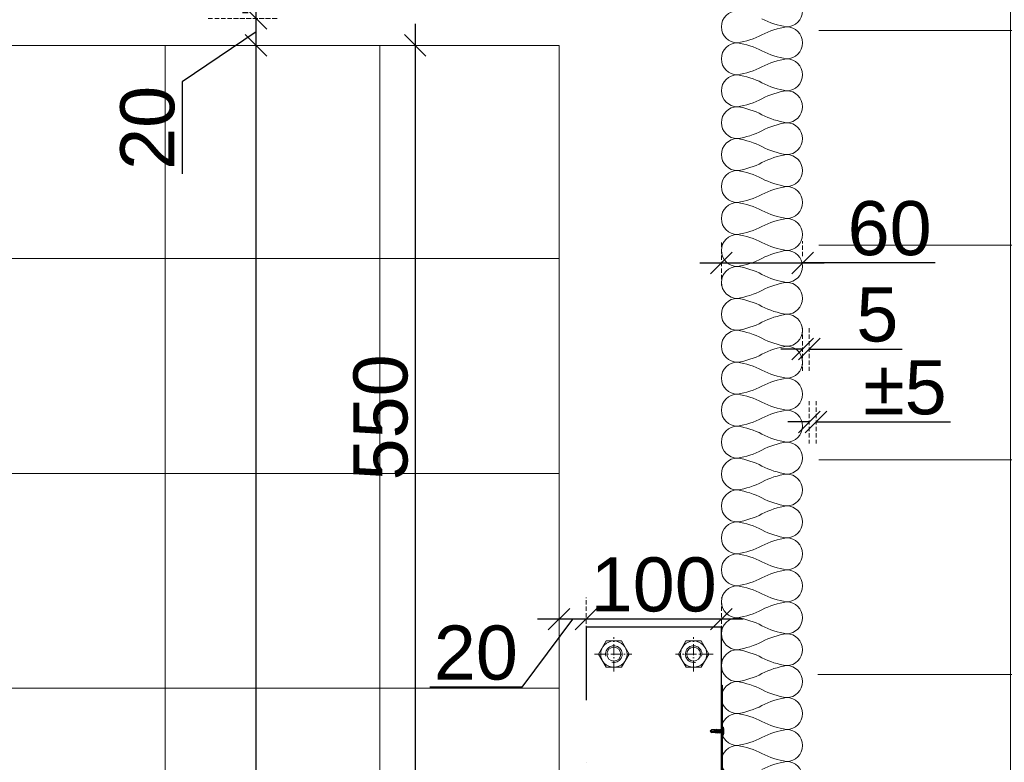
# Model space of a CAD drawing. Header units: millimetres. Extents: x 3652085 to 3778338, y -303702 to -273644.
# Tile 32 of 256: x 3655533 to 3656261, y -275606 to -275057. Entities that reach past the tile are written whole.
import ezdxf

# ---------------------------------------------------------------- set-up
doc = ezdxf.new("R2010")
doc.units = ezdxf.units.MM
doc.header["$PDMODE"] = 34
for name, pattern in [('HIDDEN', [0.375, 0.25, -0.125]), ('HIDDEN2', [4.7625, 3.175, -1.5875]), ('PKL', [6, 4, -1, 0, -1])]:
    doc.linetypes.add(name, pattern=pattern)
for name, color, linetype in [('!!!! BALCONY', 7, 'Continuous'), ('ATTACHMT', 7, 'Continuous'), ('LOGO (ARCHAREA)', 7, 'Continuous'), ('N4PROFIILIT', 7, 'Continuous')]:
    doc.layers.add(name, color=color, linetype=linetype)
for name, color, linetype, lineweight in [('DIM-03    (HAUSART)', 111, 'Continuous', 5), ('INSULATION (HAUSEART)', 31, 'Continuous', 15), ('SLAB    (HAUSART)', 8, 'Continuous', 20)]:
    doc.layers.add(name, color=color, linetype=linetype, lineweight=lineweight)
doc.styles.add('1-20 Eng HA', font='arial.ttf', dxfattribs={"height": 40})
doc.dimstyles.new('1-20 Eng HA', dxfattribs={"dimtxt": 40, "dimasz": 16, "dimexe": 16, "dimexo": 5, "dimgap": 5, "dimtad": 1, "dimdec": 0, "dimlfac": -1, "dimzin": 0, "dimdsep": 46, "dimtxsty": '1-20 Eng HA', "dimblk": 'OBLIQUE', "dimcen": 0.09, "dimdle": 16, "dimclrd": 256, "dimclre": 256, "dimclrt": 256, "dimadec": 0, "dimazin": 0, "dimtfac": 1, "dimtdec": 0, "dimtofl": 0, "dimtmove": 0, "dimatfit": 3, "dimldrblk": 'OBLIQUE', "dimfxl": 1, "dimtolj": 1, "dimtzin": 0, "dimlwe": 0, "dimarcsym": 0})

# ---------------------------------------------------------------- blocks, each defined once
blk = doc.blocks.new('A$C5DE97E85')
at = {"layer": 'N4PROFIILIT', "lineweight": 0}
for p, q in [((0, 5.63), (-4.86, 2.82)), ((0, 5.63), (4.86, 2.82)), ((-4.86, 2.82), (-4.86, 0)), ((-4.86, -2.82), (-4.86, 0)), ((4.86, 2.82), (4.86, 0)), ((4.86, -2.82), (4.86, 0)), ((0, -5.63), (-4.86, -2.82)), ((0, -5.63), (4.86, -2.82))]:
    blk.add_line(p, q, dxfattribs=at)
at = {"layer": 'N4PROFIILIT', "linetype": 'PKL', "lineweight": 0}
for p, q in [((0, 7.17), (0, -6.66)), ((-6.4, 0), (6.21, 0))]:
    blk.add_line(p, q, dxfattribs=at)
at = {"layer": 'N4PROFIILIT', "lineweight": 0}
for radius in [4.86, 2.56]:
    blk.add_circle((0, 0), radius, dxfattribs=at)
blk.add_arc((0, 0), 3.07, 164.7449, 105.2551, dxfattribs=at)
blk = doc.blocks.new('_Oblique')
at = {"color": 0, "linetype": 'ByBlock', "lineweight": -2}
blk.add_line((-0.5, -0.5), (0.5, 0.5), dxfattribs=at)
blk = doc.blocks.new('*D101')
at = {"layer": 'Defpoints', "color": 0, "lineweight": 0, "transparency": 16777216}
for p in [(3655676.28, -275075.89), (3655707.86, -275075.89), (3655689.63, -276675.89)]:
    blk.add_point(p, dxfattribs=at)
at = {"layer": 'DIM-03    (HAUSART)', "lineweight": -2, "transparency": 16777216}
blk.add_line((3655707.86, -276691.89), (3655707.86, -275059.89), dxfattribs=at)
at = {"layer": 'DIM-03    (HAUSART)', "linetype": 'HIDDEN2', "lineweight": 0, "transparency": 16777216}
for p, q in [((3655681.28, -275075.89), (3655723.86, -275075.89)), ((3655694.63, -276675.89), (3655723.86, -276675.89))]:
    blk.add_line(p, q, dxfattribs=at)
at = {"layer": 'DIM-03    (HAUSART)', "lineweight": -2, "transparency": 16777216, "xscale": 16, "yscale": 16, "zscale": 16}
for p, rotation in [((3655707.86, -275075.89), 90), ((3655707.86, -276675.89), 270)]:
    blk.add_blockref('_Oblique', p, dxfattribs=dict(at, rotation=rotation))
at = {"layer": 'DIM-03    (HAUSART)', "transparency": 16777216, "insert": (3655682.44, -275875.89), "char_height": 40, "attachment_point": 5, "rotation": 90, "style": '1-20 Eng HA'}
blk.add_mtext('\\A1;1600', dxfattribs=at)
blk = doc.blocks.new('*D102')
at = {"layer": 'Defpoints', "color": 0, "lineweight": 0, "transparency": 16777216}
for p in [(3655667.58, -275055.88), (3655707.86, -275055.88), (3655676.28, -275075.88)]:
    blk.add_point(p, dxfattribs=at)
at = {"layer": 'DIM-03    (HAUSART)', "lineweight": -2, "transparency": 16777216}
for p, q in [((3655707.86, -275091.88), (3655707.86, -275039.88)), ((3655707.86, -275065.88), (3655653.18, -275102.91)), ((3655653.18, -275102.91), (3655653.18, -275170.76))]:
    blk.add_line(p, q, dxfattribs=at)
at = {"layer": 'DIM-03    (HAUSART)', "linetype": 'HIDDEN2', "lineweight": 0, "transparency": 16777216}
for p, q in [((3655672.58, -275055.88), (3655723.86, -275055.88)), ((3655681.28, -275075.88), (3655723.86, -275075.88))]:
    blk.add_line(p, q, dxfattribs=at)
at = {"layer": 'DIM-03    (HAUSART)', "lineweight": -2, "transparency": 16777216, "xscale": 16, "yscale": 16, "zscale": 16}
for p, rotation in [((3655707.86, -275055.88), 90), ((3655707.86, -275075.88), 270)]:
    blk.add_blockref('_Oblique', p, dxfattribs=dict(at, rotation=rotation))
at = {"layer": 'DIM-03    (HAUSART)', "transparency": 16777216, "insert": (3655627.76, -275136.83), "char_height": 40, "attachment_point": 5, "rotation": 90, "style": '1-20 Eng HA'}
blk.add_mtext('\\A1;20', dxfattribs=at)
blk = doc.blocks.new('*D103')
at = {"layer": 'Defpoints', "color": 0, "lineweight": 0, "transparency": 16777216}
for p in [(3655951.93, -275500.06), (3655951.93, -275527.52), (3656051.93, -275527.52)]:
    blk.add_point(p, dxfattribs=at)
at = {"layer": 'DIM-03    (HAUSART)', "linetype": 'HIDDEN2', "lineweight": 0, "transparency": 16777216}
for p, q in [((3655951.93, -275522.52), (3655951.93, -275484.06)), ((3656051.93, -275522.52), (3656051.93, -275484.06))]:
    blk.add_line(p, q, dxfattribs=at)
at = {"layer": 'DIM-03    (HAUSART)', "lineweight": -2, "transparency": 16777216}
blk.add_line((3656067.93, -275500.06), (3655935.93, -275500.06), dxfattribs=at)
at = {"layer": 'DIM-03    (HAUSART)', "lineweight": -2, "transparency": 16777216, "xscale": 16, "yscale": 16, "zscale": 16, "rotation": 180}
blk.add_blockref('_Oblique', (3655951.93, -275500.06), dxfattribs=at)
at = {"layer": 'DIM-03    (HAUSART)', "lineweight": -2, "transparency": 16777216, "xscale": 16, "yscale": 16, "zscale": 16}
blk.add_blockref('_Oblique', (3656051.93, -275500.06), dxfattribs=at)
at = {"layer": 'DIM-03    (HAUSART)', "transparency": 16777216, "insert": (3656001.93, -275474.64), "char_height": 40, "attachment_point": 5, "style": '1-20 Eng HA'}
blk.add_mtext('\\A1;100', dxfattribs=at)
blk = doc.blocks.new('*D104')
at = {"layer": 'Defpoints', "color": 0, "lineweight": 0, "transparency": 16777216}
for p in [(3655931.93, -275500.06), (3655931.93, -275521.81), (3655951.93, -275527.52)]:
    blk.add_point(p, dxfattribs=at)
at = {"layer": 'DIM-03    (HAUSART)', "linetype": 'HIDDEN2', "lineweight": 0, "transparency": 16777216}
for p, q in [((3655931.93, -275516.81), (3655931.93, -275484.06)), ((3655951.93, -275522.52), (3655951.93, -275484.06))]:
    blk.add_line(p, q, dxfattribs=at)
at = {"layer": 'DIM-03    (HAUSART)', "lineweight": -2, "transparency": 16777216}
for p, q in [((3655941.93, -275500.06), (3655904.31, -275550.44)), ((3655967.93, -275500.06), (3655915.93, -275500.06)), ((3655904.31, -275550.44), (3655836.46, -275550.44))]:
    blk.add_line(p, q, dxfattribs=at)
at = {"layer": 'DIM-03    (HAUSART)', "lineweight": -2, "transparency": 16777216, "xscale": 16, "yscale": 16, "zscale": 16, "rotation": 180}
blk.add_blockref('_Oblique', (3655931.93, -275500.06), dxfattribs=at)
at = {"layer": 'DIM-03    (HAUSART)', "lineweight": -2, "transparency": 16777216, "xscale": 16, "yscale": 16, "zscale": 16}
blk.add_blockref('_Oblique', (3655951.93, -275500.06), dxfattribs=at)
at = {"layer": 'DIM-03    (HAUSART)', "transparency": 16777216, "insert": (3655870.39, -275525.02), "char_height": 40, "attachment_point": 5, "style": '1-20 Eng HA'}
blk.add_mtext('\\A1;20', dxfattribs=at)
blk = doc.blocks.new('*D105')
at = {"layer": 'Defpoints', "color": 0, "lineweight": 0, "transparency": 16777216}
for p in [(3656111.94, -275236.66), (3656111.94, -275236.73), (3656051.93, -275258.41)]:
    blk.add_point(p, dxfattribs=at)
at = {"layer": 'DIM-03    (HAUSART)', "linetype": 'HIDDEN2', "lineweight": 0, "transparency": 16777216}
for p, q in [((3656051.93, -275253.41), (3656051.93, -275220.66)), ((3656111.94, -275231.73), (3656111.94, -275220.66))]:
    blk.add_line(p, q, dxfattribs=at)
at = {"layer": 'DIM-03    (HAUSART)', "lineweight": -2, "transparency": 16777216}
for p, q in [((3656035.93, -275236.66), (3656127.94, -275236.66)), ((3656210.02, -275236.66), (3656111.94, -275236.66))]:
    blk.add_line(p, q, dxfattribs=at)
at = {"layer": 'DIM-03    (HAUSART)', "lineweight": -2, "transparency": 16777216, "xscale": 16, "yscale": 16, "zscale": 16, "rotation": 180}
blk.add_blockref('_Oblique', (3656051.93, -275236.66), dxfattribs=at)
at = {"layer": 'DIM-03    (HAUSART)', "lineweight": -2, "transparency": 16777216, "xscale": 16, "yscale": 16, "zscale": 16}
blk.add_blockref('_Oblique', (3656111.94, -275236.66), dxfattribs=at)
at = {"layer": 'DIM-03    (HAUSART)', "transparency": 16777216, "insert": (3656176.33, -275211.24), "char_height": 40, "attachment_point": 5, "style": '1-20 Eng HA'}
blk.add_mtext('\\A1;60', dxfattribs=at)
blk = doc.blocks.new('*D106')
at = {"layer": 'Defpoints', "color": 0, "lineweight": 0, "transparency": 16777216}
for p in [(3656111.94, -275279.94), (3656116.95, -275279.94), (3656116.95, -275300.39)]:
    blk.add_point(p, dxfattribs=at)
at = {"layer": 'DIM-03    (HAUSART)', "linetype": 'HIDDEN2', "lineweight": 0, "transparency": 16777216}
for p, q in [((3656111.94, -275284.94), (3656111.94, -275316.39)), ((3656116.95, -275284.94), (3656116.95, -275316.39))]:
    blk.add_line(p, q, dxfattribs=at)
at = {"layer": 'DIM-03    (HAUSART)', "lineweight": -2, "transparency": 16777216}
for p, q in [((3656111.94, -275300.39), (3656095.94, -275300.39)), ((3656116.95, -275300.39), (3656185.47, -275300.39))]:
    blk.add_line(p, q, dxfattribs=at)
at = {"layer": 'DIM-03    (HAUSART)', "lineweight": -2, "transparency": 16777216, "xscale": 16, "yscale": 16, "zscale": 16}
blk.add_blockref('_Oblique', (3656111.94, -275300.39), dxfattribs=at)
at = {"layer": 'DIM-03    (HAUSART)', "lineweight": -2, "transparency": 16777216, "xscale": 16, "yscale": 16, "zscale": 16, "rotation": 180}
blk.add_blockref('_Oblique', (3656116.95, -275300.39), dxfattribs=at)
at = {"layer": 'DIM-03    (HAUSART)', "transparency": 16777216, "insert": (3656167.21, -275275.05), "char_height": 40, "attachment_point": 5, "style": '1-20 Eng HA'}
blk.add_mtext('\\A1;5', dxfattribs=at)
blk = doc.blocks.new('*D107')
at = {"layer": 'Defpoints', "color": 0, "lineweight": 0, "transparency": 16777216}
for p in [(3656116.95, -275333.78), (3656121.96, -275333.78), (3656121.96, -275354.23)]:
    blk.add_point(p, dxfattribs=at)
at = {"layer": 'DIM-03    (HAUSART)', "linetype": 'HIDDEN2', "lineweight": 0, "transparency": 16777216}
for p, q in [((3656116.95, -275338.78), (3656116.95, -275370.23)), ((3656121.96, -275338.78), (3656121.96, -275370.23))]:
    blk.add_line(p, q, dxfattribs=at)
at = {"layer": 'DIM-03    (HAUSART)', "lineweight": -2, "transparency": 16777216}
for p, q in [((3656116.95, -275354.23), (3656100.95, -275354.23)), ((3656121.96, -275354.23), (3656221.34, -275354.23))]:
    blk.add_line(p, q, dxfattribs=at)
at = {"layer": 'DIM-03    (HAUSART)', "lineweight": -2, "transparency": 16777216, "xscale": 16, "yscale": 16, "zscale": 16}
blk.add_blockref('_Oblique', (3656116.95, -275354.23), dxfattribs=at)
at = {"layer": 'DIM-03    (HAUSART)', "lineweight": -2, "transparency": 16777216, "xscale": 16, "yscale": 16, "zscale": 16, "rotation": 180}
blk.add_blockref('_Oblique', (3656121.96, -275354.23), dxfattribs=at)
at = {"layer": 'DIM-03    (HAUSART)', "transparency": 16777216, "insert": (3656187.65, -275328.89), "char_height": 40, "attachment_point": 5, "style": '1-20 Eng HA'}
blk.add_mtext('\\A1;%%P5', dxfattribs=at)
blk = doc.blocks.new('*D115')
at = {"layer": 'Defpoints', "color": 0, "lineweight": 0, "transparency": 16777216}
for p in [(3655886.99, -275075.89), (3655825.54, -275625.89), (3655931.92, -275625.89)]:
    blk.add_point(p, dxfattribs=at)
at = {"layer": 'DIM-03    (HAUSART)', "lineweight": -2, "transparency": 16777216}
blk.add_line((3655825.54, -275059.89), (3655825.54, -275641.89), dxfattribs=at)
at = {"layer": 'DIM-03    (HAUSART)', "linetype": 'HIDDEN2', "lineweight": 0, "transparency": 16777216}
for p, q in [((3655881.99, -275075.89), (3655809.54, -275075.89)), ((3655926.92, -275625.89), (3655809.54, -275625.89))]:
    blk.add_line(p, q, dxfattribs=at)
at = {"layer": 'DIM-03    (HAUSART)', "lineweight": -2, "transparency": 16777216, "xscale": 16, "yscale": 16, "zscale": 16}
for p, rotation in [((3655825.54, -275075.89), 90), ((3655825.54, -275625.89), 270)]:
    blk.add_blockref('_Oblique', p, dxfattribs=dict(at, rotation=rotation))
at = {"layer": 'DIM-03    (HAUSART)', "transparency": 16777216, "insert": (3655800.12, -275350.89), "char_height": 40, "attachment_point": 5, "rotation": 90, "style": '1-20 Eng HA'}
blk.add_mtext('\\A1;550', dxfattribs=at)
blk = doc.blocks.new('*D120')
at = {"layer": 'Defpoints', "color": 0, "lineweight": 0, "transparency": 16777216}
for p in [(3655707.79, -274955.89), (3655707.86, -274955.89), (3655686.11, -275055.88)]:
    blk.add_point(p, dxfattribs=at)
at = {"layer": 'DIM-03    (HAUSART)', "lineweight": -2, "transparency": 16777216}
blk.add_line((3655707.86, -275071.88), (3655707.86, -274939.89), dxfattribs=at)
at = {"layer": 'DIM-03    (HAUSART)', "linetype": 'HIDDEN2', "lineweight": 0, "transparency": 16777216}
for p, q in [((3655712.79, -274955.89), (3655723.86, -274955.89)), ((3655691.11, -275055.88), (3655723.86, -275055.88))]:
    blk.add_line(p, q, dxfattribs=at)
at = {"layer": 'DIM-03    (HAUSART)', "lineweight": -2, "transparency": 16777216, "xscale": 16, "yscale": 16, "zscale": 16}
for p, rotation in [((3655707.86, -274955.89), 90), ((3655707.86, -275055.88), 270)]:
    blk.add_blockref('_Oblique', p, dxfattribs=dict(at, rotation=rotation))
at = {"layer": 'DIM-03    (HAUSART)', "transparency": 16777216, "insert": (3655682.44, -275009.84), "char_height": 40, "attachment_point": 5, "rotation": 90, "style": '1-20 Eng HA'}
blk.add_mtext('\\A1;100', dxfattribs=at)
blk = doc.blocks.new('A$C65BA1424')
for p, q in [((0.41, 2.48), (0, 1.93)), ((0, -1.93), (0, 1.93)), ((0.41, -2.92), (0.41, 2.92)), ((0.52, 3.02), (1.1, 3.02)), ((1.1, 0.96), (1.37, 1.34)), ((1.54, -0.96), (1.1, 0.96)), ((1.81, -1.34), (1.37, 1.34)), ((1.37, 1.34), (1.65, 0.96)), ((2.09, -0.96), (1.65, 0.96)), ((1.65, 0.96), (1.98, 0.96)), ((1.98, 0.96), (2.25, 1.34)), ((2.42, -0.96), (1.98, 0.96)), ((2.69, -1.34), (2.25, 1.34)), ((2.25, 1.34), (2.53, 0.96)), ((2.97, -0.96), (2.53, 0.96)), ((2.53, 0.96), (2.86, 0.96)), ((2.86, 0.96), (3.13, 1.34)), ((3.3, -0.96), (2.86, 0.96)), ((3.57, -1.34), (3.13, 1.34)), ((3.13, 1.34), (3.41, 0.96)), ((3.85, -0.96), (3.41, 0.96)), ((3.41, 0.96), (3.74, 0.96)), ((3.74, 0.96), (4.01, 1.34)), ((4.18, -0.96), (3.74, 0.96)), ((4.01, 1.34), (4.29, 0.96)), ((4.45, -1.34), (4.01, 1.34)), ((4.29, 0.96), (4.62, 0.96)), ((4.73, -0.96), (4.29, 0.96)), ((4.62, 0.96), (4.89, 1.34)), ((5.06, -0.96), (4.62, 0.96)), ((4.89, 1.34), (5.17, 0.96)), ((5.33, -1.34), (4.89, 1.34)), ((5.17, 0.96), (5.5, 0.96)), ((5.61, -0.96), (5.17, 0.96)), ((5.5, 0.96), (5.77, 1.34)), ((5.94, -0.96), (5.5, 0.96)), ((5.77, 1.34), (6.05, 0.96)), ((6.21, -1.34), (5.77, 1.34)), ((6.49, -0.96), (6.05, 0.96)), ((6.05, 0.96), (6.38, 0.96)), ((6.38, 0.96), (8.8, 0.96)), ((7.21, 0.13), (9.35, -0.1)), ((9.9, 0), (8.8, 0.96)), ((8.8, 0.96), (9.35, -0.1)), ((0.41, -2.48), (0, -1.93)), ((0.52, -3.02), (1.1, -3.02)), ((1.54, -0.96), (1.1, -0.96)), ((1.54, -0.96), (1.81, -1.34)), ((1.81, -1.34), (2.09, -0.96)), ((2.09, -0.96), (2.42, -0.96)), ((2.42, -0.96), (2.69, -1.34)), ((2.69, -1.34), (2.97, -0.96)), ((2.97, -0.96), (3.3, -0.96)), ((3.3, -0.96), (3.57, -1.34)), ((3.57, -1.34), (3.85, -0.96)), ((3.85, -0.96), (4.18, -0.96)), ((4.18, -0.96), (4.45, -1.34)), ((4.45, -1.34), (4.73, -0.96)), ((4.73, -0.96), (5.06, -0.96)), ((5.06, -0.96), (5.33, -1.34)), ((5.33, -1.34), (5.61, -0.96)), ((5.61, -0.96), (5.94, -0.96)), ((5.94, -0.96), (6.21, -1.34)), ((6.21, -1.34), (6.49, -0.96)), ((6.49, -0.96), (6.82, -0.96)), ((6.82, -0.96), (6.71, -0.96)), ((6.82, -0.96), (8.8, -0.96)), ((8.8, -0.96), (9.9, 0)), ((9.9, 0), (9.35, -0.1))]:
    blk.add_line(p, q)
at = {"linetype": 'HIDDEN'}
for p, q in [((0, 0.41), (0.57, 0.27)), ((0.57, 0.27), (0.57, -0.27)), ((0.57, -0.27), (0, -0.41))]:
    blk.add_line(p, q, dxfattribs=at)
at = {"lineweight": 0}
blk.add_line((1.1, 3.02), (1.1, -3.02), dxfattribs=at)
for centre, radius, start, end in [((0.52, 2.92), 0.11, 90, 180), ((7.15, -0.41), 0.55, 83.83388, 270), ((0.52, -2.92), 0.11, 180, 270)]:
    blk.add_arc(centre, radius, start, end)

msp = doc.modelspace()

# ---------------------------------------------------------------- hatches: boundary and pattern name
at = {"layer": '!!!! BALCONY', "linetype": 'Continuous', "lineweight": 13}
h = msp.add_hatch(dxfattribs=at)
h.set_pattern_fill('NET', color=252, scale=50, angle=360, style=0)
h.set_pattern_definition([(360, (3852956.77, -411113.63), (8e-14, 158.75), []), (90, (3852956.77, -411113.63), (-158.75, 9e-14), [])])
h.paths.add_polyline_path([(3656189.32, -276684.64), (3656189.32, -276683.85), (3656190.9, -276683.85), (3656191.69, -276683.06), (3656191.69, -276682.27), (3656193.27, -276682.27), (3656195.21, -276683.55), (3656198.99, -276683.89), (3656198.8, -276682.27), (3656201.17, -276682.27), (3656201.96, -276683.06), (3656202.75, -276683.06), (3656203.54, -276683.85), (3656208.29, -276683.85), (3656209.08, -276684.64), (3656213.82, -276684.64), (3656214.61, -276685.43), (3656216.98, -276685.43), (3656217.77, -276686.22), (3656218.56, -276686.22), (3656221.72, -276687.01), (3656222.51, -276687.01), (3656224.88, -276687.8), (3656227.26, -276687.8), (3656228.05, -276688.35), (3656230.42, -276688.35), (3656230.42, -276687.8), (3656231.21, -276687.8), (3656232, -276687.01), (3656240.69, -276687.01), (3656241.48, -276686.22), (3656249.39, -276686.22), (3656250.18, -276685.43), (3656252.55, -276685.43), (3656252.55, -276684.64), (3656254.13, -276684.64), (3656254.92, -276683.85), (3656262.03, -276683.85), (3656262.82, -276684.64), (3656263.61, -276684.64), (3656264.4, -276685.43), (3656268.36, -276685.43), (3656269.15, -276684.64), (3656274.68, -276684.64), (3656276.26, -276683.85), (3656294.8, -276683.85), (3656296.02, -276683.85), (3656296.02, -276683.06), (3656299.97, -276683.06), (3656300.76, -276682.27), (3656312.62, -276682.27), (3656314.2, -276683.06), (3656314.99, -276683.85), (3656315.78, -276683.85), (3656317.36, -276684.64), (3656318.94, -276686.22), (3656321.31, -276686.22), (3656322.1, -276685.43), (3656335.54, -276685.43), (3656335.54, -276684.64), (3656347.4, -276684.64), (3656348.19, -276683.85), (3656352.93, -276683.85), (3656352.93, -276683.06), (3656354.51, -276683.06), (3656354.51, -276683.85), (3656356.09, -276683.85), (3656358.46, -276686.22), (3656360.04, -276686.22), (3656360.04, -276687.01), (3656361.62, -276687.01), (3656361.62, -276685.43), (3656363.99, -276685.43), (3656364.78, -276684.64), (3656373.48, -276684.64), (3656374.27, -276685.43), (3656375.06, -276685.43), (3656375.85, -276686.22), (3656376.64, -276685.43), (3656377.43, -276685.43), (3656379.01, -276684.64), (3656381.38, -276683.85), (3656382.96, -276683.85), (3656383.75, -276683.06), (3656386.92, -276683.06), (3656387.71, -276683.85), (3656389.29, -276683.85), (3656390.87, -276684.64), (3656392.45, -276685.43), (3656394.82, -276685.43), (3656395.61, -276684.64), (3656399.56, -276684.64), (3656400.35, -276683.85), (3656410.63, -276683.85), (3656410.63, -276684.64), (3656418.53, -276684.64), (3656419.32, -276683.85), (3656421.69, -276683.85), (3656423.27, -276682.27), (3656423.27, -276682.27), (3656424.85, -276682.27), (3656425.64, -276683.06), (3656426.44, -276683.85), (3656428.81, -276683.85), (3656429.6, -276684.64), (3656436.71, -276684.64), (3656437.5, -276683.85), (3656437.5, -276683.06), (3656438.29, -276682.27), (3656439.08, -276682.27), (3656439.87, -276681.48), (3656442.24, -276681.48), (3656442.24, -276682.27), (3656444.61, -276682.27), (3656445.4, -276683.06), (3656446.2, -276683.06), (3656446.99, -276683.85), (3656455.68, -276683.85), (3656456.47, -276684.64), (3656459.63, -276684.64), (3656460.42, -276685.43), (3656464.37, -276685.43), (3656465.16, -276684.64), (3656467.54, -276684.64), (3656468.33, -276683.85), (3656478.6, -276683.85), (3656479.39, -276684.64), (3656484.92, -276684.64), (3656487.3, -276685.43), (3656489.42, -276684.64), (3656498.55, -276684.64), (3656499.34, -276683.85), (3656499.34, -276683.06), (3656500.13, -276682.27), (3656500.92, -276682.27), (3656501.71, -276681.48), (3656504.08, -276681.48), (3656504.08, -276682.27), (3656506.46, -276682.27), (3656507.25, -276683.06), (3656508.04, -276683.06), (3656508.83, -276683.85), (3656517.52, -276683.85), (3656518.31, -276684.64), (3656521.47, -276684.64), (3656522.26, -276685.43), (3656526.21, -276685.43), (3656527.01, -276684.64), (3656529.38, -276684.64), (3656530.17, -276683.85), (3656540.44, -276683.85), (3656541.23, -276684.64), (3656546.77, -276684.64), (3656549.14, -276685.43), (3656551.51, -276685.43), (3656552.36, -276685.86), (3656556.93, -276683.85), (3656557.73, -276684.64), (3656563.26, -276684.64), (3656565.63, -276685.43), (3656567.76, -276684.64), (3656576.88, -276684.64), (3656577.67, -276683.85), (3656577.67, -276683.06), (3656578.47, -276682.27), (3656579.26, -276682.27), (3656580.05, -276681.48), (3656582.42, -276681.48), (3656582.42, -276682.27), (3656584.79, -276682.27), (3656585.58, -276683.06), (3656586.37, -276683.06), (3656587.16, -276683.85), (3656595.85, -276683.85), (3656596.64, -276684.64), (3656607.55, -276684.64), (3656610.72, -276683.85), (3656612.3, -276683.85), (3656613.09, -276683.06), (3656613.88, -276683.06), (3656614.67, -276682.27), (3656616.25, -276682.27), (3656618.76, -276682.52), (3656622.19, -276683.21), (3656624.15, -276682.27), (3656625.73, -276682.27), (3656626.52, -276683.06), (3656628.1, -276683.06), (3656628.1, -276683.85), (3656630.47, -276683.85), (3656631.27, -276684.64), (3656634.43, -276684.64), (3656635.22, -276685.43), (3656639.17, -276685.43), (3656639.96, -276686.22), (3656645.49, -276686.22), (3656646.28, -276685.43), (3656651.82, -276685.43), (3656652.61, -276684.64), (3656657.35, -276684.64), (3656658.14, -276683.85), (3656666.83, -276683.85), (3656666.83, -276684.64), (3656692.13, -276684.64), (3656692.13, -276683.85), (3656693.71, -276683.85), (3656694.5, -276683.06), (3656694.5, -276682.27), (3656696.08, -276682.27), (3656698.02, -276683.55), (3656701.8, -276683.89), (3656701.61, -276682.27), (3656703.98, -276682.27), (3656704.77, -276683.06), (3656705.56, -276683.06), (3656706.35, -276683.85), (3656708.34, -276683.85), (3656709.92, -276683.85), (3656710.71, -276683.06), (3656710.71, -276682.27), (3656712.29, -276682.27), (3656714.24, -276683.55), (3656718.01, -276683.89), (3656717.82, -276682.27), (3656720.2, -276682.27), (3656720.99, -276683.06), (3656721.78, -276683.06), (3656722.57, -276683.85), (3656725.33, -276683.85), (3656725.33, -276688.9), (3656725.33, -276690.88), (3656724.64, -276690.88), (3656724.64, -276691.86), (3656723.85, -276691.86), (3656724.64, -276692.65), (3656725.43, -276693.44), (3656725.43, -276697.39), (3656726.22, -276698.18), (3656726.22, -276708.46), (3656725.43, -276708.46), (3656725.43, -276716.36), (3656726.22, -276717.15), (3656726.22, -276719.52), (3656727.01, -276720.31), (3656727.01, -276721.1), (3656727.8, -276721.1), (3656727.8, -276722.68), (3656727.01, -276723.47), (3656726.22, -276724.26), (3656726.22, -276726.63), (3656725.43, -276727.42), (3656725.43, -276734.54), (3656726.22, -276735.33), (3656727.01, -276735.33), (3656727.8, -276736.12), (3656727.8, -276736.91), (3656728.59, -276737.7), (3656728.59, -276740.07), (3656727.8, -276740.07), (3656727.8, -276742.44), (3656727.01, -276743.23), (3656727.01, -276744.02), (3656726.22, -276744.81), (3656726.22, -276753.51), (3656725.43, -276754.3), (3656725.43, -276757.46), (3656724.64, -276758.25), (3656724.64, -276762.2), (3656725.43, -276762.99), (3656725.43, -276765.36), (3656726.22, -276766.15), (3656726.22, -276776.43), (3656725.43, -276777.22), (3656725.43, -276782.75), (3656724.64, -276785.12), (3656725.43, -276787.25), (3656725.43, -276796.38), (3656726.22, -276797.17), (3656727.01, -276797.17), (3656727.8, -276797.96), (3656727.8, -276798.35), (3656727.8, -276798.75), (3656728.59, -276799.54), (3656728.59, -276801.91), (3656727.8, -276801.91), (3656727.8, -276804.28), (3656727.01, -276805.07), (3656727.01, -276805.86), (3656726.48, -276806.39), (3656726.22, -276806.65), (3656726.22, -276808.44, -0.317837), (3656726.72, -276809.14), (3656726.72, -276816.39), (3656726.72, -276820.33), (3656779.97, -276820.33), (3656894.71, -276820.33), (3656894.71, -276685.35), (3656894.71, -276679.27), (3656894.71, -276669.27), (3656894.71, -276646.1), (3656894.71, -276220.09), (3656983.08, -276193.28), (3656806.34, -276169.7), (3656894.71, -276146.35), (3656894.71, -275978.24), (3656894.71, -275935.32), (3656894.71, -275669.88), (3656894.71, -275537.89), (3656894.71, -275005.89), (3656178.04, -275005.89), (3656128.42, -275005.89), (3656123.18, -275005.89), (3656123.18, -275009.64), (3656123.97, -275010.43), (3656123.97, -275020.7), (3656123.18, -275020.7), (3656123.18, -275028.61), (3656123.97, -275029.4), (3656123.97, -275031.77), (3656124.76, -275032.56), (3656124.76, -275033.35), (3656125.55, -275033.35), (3656125.55, -275034.93), (3656124.76, -275035.72), (3656123.97, -275036.51), (3656123.97, -275038.88), (3656123.18, -275039.67), (3656123.18, -275046.79), (3656123.97, -275047.58), (3656124.76, -275047.58), (3656125.55, -275048.37), (3656125.55, -275049.16), (3656126.34, -275049.95), (3656126.34, -275052.32), (3656125.55, -275052.32), (3656125.55, -275054.69), (3656124.76, -275055.48), (3656124.76, -275056.27), (3656123.97, -275057.06), (3656123.97, -275065.76), (3656123.18, -275066.55), (3656123.18, -275069.71), (3656122.39, -275070.5), (3656122.39, -275070.55), (3656121.59, -275070.55), (3656121.59, -275071.57), (3656122.38, -275072.36), (3656122.38, -275077.89), (3656123.17, -275078.68), (3656123.17, -275083.43), (3656123.96, -275084.22), (3656123.96, -275092.91), (3656123.17, -275092.91), (3656123.17, -275105.89), (3656123.17, -275118.2), (3656123.96, -275118.2), (3656123.96, -275119.78), (3656124.75, -275120.57), (3656125.54, -275120.57), (3656125.54, -275122.16), (3656124.27, -275124.1), (3656123.93, -275127.88), (3656125.54, -275127.69), (3656125.54, -275130.06), (3656124.75, -275130.85), (3656124.75, -275131.64), (3656123.96, -275132.43), (3656123.96, -275137.17), (3656123.17, -275137.96), (3656123.17, -275142.71), (3656122.38, -275143.5), (3656122.38, -275145.87), (3656121.59, -275146.66), (3656121.59, -275147.45), (3656120.8, -275150.61), (3656120.8, -275151.4), (3656120.01, -275153.77), (3656120.01, -275156.14), (3656119.46, -275156.93), (3656119.46, -275159.3), (3656120.01, -275159.3), (3656120.01, -275160.09), (3656120.8, -275160.88), (3656120.8, -275169.58), (3656121.59, -275170.37), (3656121.59, -275178.27), (3656122.38, -275179.06), (3656122.38, -275181.43), (3656123.17, -275181.43), (3656123.17, -275183.02), (3656123.96, -275183.81), (3656123.96, -275190.92), (3656123.17, -275191.71), (3656123.17, -275192.5), (3656122.38, -275193.29), (3656122.38, -275197.24), (3656123.17, -275198.03), (3656123.17, -275203.57), (3656123.96, -275205.15), (3656123.96, -275224.91), (3656124.75, -275224.91), (3656124.75, -275228.86), (3656125.54, -275229.65), (3656125.54, -275241.5), (3656124.75, -275243.09), (3656123.96, -275243.88), (3656123.96, -275244.67), (3656123.17, -275246.25), (3656121.59, -275247.83), (3656121.59, -275250.2), (3656122.38, -275250.99), (3656122.38, -275264.43), (3656123.17, -275264.43), (3656123.17, -275276.28), (3656123.96, -275277.07), (3656123.96, -275281.81), (3656124.75, -275281.81), (3656124.75, -275283.4), (3656123.96, -275283.4), (3656123.96, -275284.98), (3656121.59, -275287.35), (3656121.59, -275288.93), (3656120.8, -275290.51), (3656122.38, -275290.51), (3656122.38, -275292.88), (3656123.17, -275293.67), (3656123.17, -275302.37), (3656122.38, -275303.16), (3656122.38, -275303.95), (3656121.59, -275304.74), (3656122.38, -275305.53), (3656122.38, -275306.32), (3656123.17, -275307.9), (3656123.96, -275310.27), (3656123.96, -275311.85), (3656124.75, -275312.64), (3656124.75, -275315.8), (3656123.96, -275316.59), (3656123.96, -275318.17), (3656123.17, -275319.75), (3656122.38, -275321.33), (3656122.38, -275323.71), (3656123.17, -275324.5), (3656123.17, -275328.45), (3656123.96, -275329.24), (3656123.96, -275339.51), (3656123.17, -275339.51), (3656123.17, -275347.42), (3656123.96, -275348.21), (3656123.96, -275350.58), (3656125.54, -275352.16), (3656125.54, -275352.16), (3656125.54, -275353.74), (3656124.75, -275354.53), (3656123.96, -275355.32), (3656123.96, -275357.69), (3656123.17, -275358.48), (3656123.17, -275365.6), (3656123.96, -275366.39), (3656124.75, -275366.39), (3656125.54, -275367.18), (3656125.54, -275367.97), (3656126.33, -275368.76), (3656126.33, -275371.13), (3656125.15, -275374.69), (3656123.96, -275375.87), (3656123.96, -275384.57), (3656123.17, -275385.36), (3656123.17, -275388.52), (3656122.38, -275389.31), (3656122.38, -275389.36), (3656122.38, -275392.65), (3656123.17, -275393.44), (3656123.96, -275395.02), (3656123.96, -275395.81), (3656124.75, -275396.6), (3656125.54, -275398.18), (3656125.54, -275410.04), (3656124.75, -275410.83), (3656124.75, -275414.78), (3656123.96, -275414.78), (3656123.96, -275416.01), (3656123.96, -275434.54), (3656123.17, -275436.12), (3656123.17, -275441.66), (3656122.38, -275442.45), (3656122.38, -275446.4), (3656123.17, -275447.19), (3656123.17, -275447.98), (3656123.96, -275448.77), (3656123.96, -275455.88), (3656123.17, -275456.67), (3656123.17, -275458.25), (3656122.38, -275458.25), (3656122.38, -275460.62), (3656121.59, -275461.42), (3656121.59, -275469.32), (3656120.8, -275470.11), (3656120.8, -275478.8), (3656120.01, -275479.59), (3656120.01, -275480.38), (3656119.46, -275482.76), (3656120.01, -275483.55), (3656120.01, -275485.92), (3656120.8, -275488.29), (3656120.8, -275489.08), (3656121.86, -275493.29), (3656122.38, -275493.82), (3656122.38, -275496.19), (3656123.17, -275496.98), (3656123.17, -275501.73), (3656123.96, -275502.52), (3656123.96, -275507.26), (3656124.75, -275508.05), (3656124.75, -275508.84), (3656125.54, -275509.63), (3656125.54, -275512), (3656123.92, -275511.81), (3656124.27, -275515.59), (3656125.54, -275517.53), (3656125.54, -275519.11), (3656124.75, -275519.11), (3656123.96, -275519.9), (3656123.96, -275521.49), (3656123.17, -275521.49), (3656123.17, -275561.8), (3656123.96, -275561.8), (3656123.96, -275563.4), (3656123.17, -275563.4), (3656123.17, -275567.85), (3656123.96, -275568.64), (3656121.96, -275573.22), (3656122.38, -275574.07), (3656122.38, -275576.44), (3656123.17, -275578.81), (3656123.17, -275584.35), (3656123.96, -275585.14), (3656123.96, -275595.41), (3656123.17, -275596.2), (3656123.17, -275598.57), (3656122.38, -275599.36), (3656122.38, -275603.32), (3656123.17, -275604.11), (3656123.17, -275607.27), (3656123.96, -275608.06), (3656123.96, -275616.75), (3656124.75, -275617.54), (3656124.75, -275618.33), (3656125.54, -275619.12), (3656125.54, -275621.5), (3656126.33, -275621.5), (3656126.33, -275623.87), (3656125.54, -275624.66), (3656125.54, -275625.45), (3656124.75, -275626.24), (3656123.96, -275626.24), (3656123.17, -275627.03), (3656123.17, -275636.16), (3656122.63, -275637.61), (3656122.93, -275638.89), (3656117.04, -275638.89), (3656116.25, -275639.68), (3656111.68, -275637.67), (3656110.83, -275638.1), (3656108.45, -275638.1), (3656106.08, -275638.89), (3656100.55, -275638.89), (3656099.76, -275639.68), (3656089.49, -275639.68), (3656088.69, -275638.89), (3656086.32, -275638.89), (3656085.53, -275638.1), (3656081.58, -275638.1), (3656080.79, -275638.89), (3656077.63, -275638.89), (3656076.84, -275639.68), (3656073.01, -275640.73), (3656069.19, -275638.89), (3656059.02, -275638.93), (3656054.93, -275638.94), (3656054.93, -275638.91, -0.271422), (3656051.91, -275638.88), (3656051.91, -275669.88), (3656051.91, -275669.88), (3656051.91, -275697.28), (3656051.93, -276349.39), (3656781.13, -276349.4, -0.383388), (3656782.02, -276350.39), (3656782.02, -276351.89, -0.414214), (3656781.52, -276352.39), (3656780.52, -276352.39), (3656780.52, -276351.89), (3656779.02, -276351.89, 0.414214), (3656778.02, -276352.89), (3656778.02, -276364.59), (3656782.02, -276364.59), (3656782.02, -276363.59), (3656783.02, -276363.59), (3656783.02, -276364.59), (3656783.02, -276379.29), (3656780.82, -276379.29), (3656780.82, -276381.19), (3656779.02, -276381.19), (3656779.02, -276379.14), (3656772.72, -276379.14, 0.414214), (3656771.22, -276380.64), (3656771.22, -276386.87), (3656770.92, -276387.39), (3656771.22, -276387.91), (3656771.22, -276394.14, 0.414214), (3656772.72, -276395.64), (3656779.02, -276395.64), (3656779.02, -276393.59), (3656780.82, -276393.59), (3656780.82, -276395.49), (3656783.02, -276395.49), (3656783.02, -276404.89), (3656793.02, -276404.89), (3656793.02, -276403.39), (3656792.2, -276399.89), (3656797.95, -276399.89), (3656797.95, -276399.89), (3656803.7, -276399.89), (3656803.02, -276403.39), (3656803.02, -276415.39, -0.414214), (3656799.02, -276419.39), (3656785.64, -276419.39), (3656785.64, -276432.39, -0.414214), (3656783.64, -276434.39), (3656782.64, -276434.39), (3656782.64, -276438.89), (3656782.64, -276440.21), (3656782.67, -276440.26), (3656782.67, -276441.45), (3656782.67, -276444.53), (3656782.66, -276441.45), (3656782.27, -276441.45, 0.073044), (3656782.64, -276445.89), (3656782.64, -276489.89, -0.414214), (3656781.14, -276491.39), (3656643.38, -276491.39, -0.208864), (3656642.28, -276490.91, -0.066632), (3656635.71, -276481.59, -0.563251), (3656637.04, -276479.39), (3656751.64, -276479.39, 0.414202), (3656758.64, -276472.39), (3656758.64, -276441.45), (3656758.64, -276434.39), (3656757.64, -276434.39, -0.414214), (3656755.64, -276432.39), (3656755.64, -276419.39), (3656754.22, -276419.39), (3656744.02, -276419.39), (3656212.62, -276419.39), (3656198.13, -276419.39), (3656190.79, -276419.39), (3656188.04, -276419.39), (3656178.04, -276419.39), (3656133.93, -276419.39), (3656123.73, -276419.39), (3656068.93, -276419.39, -0.414214), (3656064.93, -276415.39), (3656064.93, -276406.39), (3656062.43, -276406.39, -1), (3656054.43, -276406.39), (3656051.93, -276406.39), (3656051.93, -276422.9, -0.269734), (3656054.93, -276422.88), (3656069.19, -276422.89), (3656073.01, -276421.05), (3656076.84, -276422.1), (3656077.63, -276422.89), (3656080.79, -276422.89), (3656081.58, -276423.68), (3656085.53, -276423.68), (3656086.32, -276422.89), (3656088.69, -276422.89), (3656089.49, -276422.1), (3656099.76, -276422.1), (3656100.55, -276422.89), (3656106.08, -276422.89), (3656108.45, -276423.68), (3656110.83, -276423.68), (3656111.68, -276424.11), (3656116.25, -276422.1), (3656117.04, -276422.89), (3656122.93, -276422.89), (3656122.63, -276424.18), (3656123.17, -276425.63), (3656123.17, -276434.76), (3656123.96, -276435.55), (3656124.75, -276435.55), (3656125.54, -276436.34), (3656125.54, -276437.13), (3656126.33, -276437.92), (3656126.33, -276440.29), (3656125.54, -276440.29), (3656125.54, -276442.66), (3656124.75, -276443.45), (3656124.75, -276444.24), (3656123.96, -276445.03), (3656123.96, -276453.73), (3656123.17, -276454.52), (3656123.17, -276457.68), (3656122.38, -276458.47), (3656122.38, -276462.42), (3656123.17, -276463.21), (3656123.17, -276465.58), (3656123.96, -276466.37), (3656123.96, -276476.65), (3656123.17, -276477.44), (3656123.17, -276482.97), (3656122.38, -276485.34), (3656122.38, -276487.71), (3656121.96, -276488.56), (3656123.96, -276493.14), (3656123.17, -276493.93), (3656123.17, -276498.39), (3656123.96, -276498.39), (3656123.96, -276499.99), (3656123.17, -276499.99), (3656123.17, -276540.3), (3656123.96, -276540.3), (3656123.96, -276541.88), (3656124.75, -276542.67), (3656125.54, -276542.67), (3656125.54, -276544.25), (3656124.27, -276546.2), (3656123.92, -276549.97), (3656125.54, -276549.78), (3656125.54, -276552.15), (3656124.75, -276552.94), (3656124.75, -276553.73), (3656123.96, -276554.53), (3656123.96, -276559.27), (3656123.17, -276560.06), (3656123.17, -276564.8), (3656122.38, -276565.59), (3656122.38, -276567.96), (3656121.59, -276568.75), (3656121.59, -276569.54), (3656120.8, -276572.7), (3656120.8, -276573.49), (3656120.01, -276575.87), (3656120.01, -276578.24), (3656119.46, -276579.03), (3656119.46, -276581.4), (3656120.01, -276581.4), (3656120.01, -276582.19), (3656120.8, -276582.98), (3656120.8, -276591.67), (3656121.59, -276592.46), (3656121.59, -276600.37), (3656122.38, -276601.16), (3656122.38, -276603.53), (3656123.17, -276603.53), (3656123.17, -276605.11), (3656123.96, -276605.9), (3656123.96, -276613.01), (3656123.17, -276613.8), (3656123.17, -276614.6), (3656122.38, -276615.39), (3656122.38, -276619.34), (3656123.17, -276620.13), (3656123.17, -276625.66), (3656123.96, -276627.24), (3656123.96, -276645.78), (3656123.96, -276647), (3656124.75, -276647), (3656124.75, -276650.95), (3656125.54, -276651.74), (3656125.54, -276663.6), (3656124.75, -276665.18), (3656123.96, -276665.97), (3656123.96, -276666.76), (3656123.17, -276668.34), (3656121.59, -276669.92), (3656121.59, -276672.29), (3656122.38, -276673.08), (3656122.38, -276679.27), (3656123.17, -276679.27), (3656123.17, -276682.27), (3656123.44, -276682.27), (3656125.95, -276682.52), (3656129.38, -276683.21), (3656131.34, -276682.27), (3656132.92, -276682.27), (3656133.71, -276683.06), (3656135.29, -276683.06), (3656135.29, -276683.85), (3656137.67, -276683.85), (3656138.46, -276684.64), (3656141.62, -276684.64), (3656142.41, -276685.43), (3656146.36, -276685.43), (3656147.15, -276686.22), (3656152.68, -276686.22), (3656153.47, -276685.43), (3656159.01, -276685.43), (3656159.8, -276684.64), (3656164.54, -276684.64), (3656165.33, -276683.85), (3656174.02, -276683.85), (3656174.02, -276684.64), (3656178.04, -276684.64)])
h = msp.add_hatch(dxfattribs=at)
h.set_pattern_fill('NET', color=252, scale=50, angle=360, style=0)
h.set_pattern_definition([(360, (3852966.77, -411123.63), (8e-14, 158.75), []), (90, (3852966.77, -411123.63), (-158.75, 9e-14), [])])
edge = h.paths.add_edge_path()
edge.add_line((3655931.87, -276435.89), (3655978.95, -276435.89))
edge.add_line((3655978.95, -276435.89), (3655978.95, -276435.92))
edge.add_arc((3655980.45, -276438.27), 2.79, 57.53465, 122.57642, ccw=False)
edge.add_line((3655981.95, -276435.92), (3655982.57, -276435.89))
edge.add_arc((3655982.45, -276435.38), 0.521, 180.88889, 283.0972, ccw=False)
edge.add_line((3655981.93, -276435.39), (3655981.93, -276378.72))
edge.add_line((3655981.93, -276378.72), (3655981.91, -275625.89))
edge.add_line((3655981.91, -275625.89), (3655931.93, -275625.89))
edge.add_line((3655931.93, -275625.89), (3655931.95, -275075.89))
edge.add_line((3655931.95, -275075.89), (3655371.93, -275075.89))
edge.add_line((3655371.93, -275075.89), (3655371.92, -276675.89))
edge.add_line((3655371.92, -276675.89), (3655931.87, -276675.89))
edge.add_line((3655931.87, -276675.89), (3655931.87, -276435.89))

# ---------------------------------------------------------------- linework, layer by layer
at = {"layer": 'ATTACHMT', "color": 7, "linetype": 'Continuous', "lineweight": -3}
msp.add_lwpolyline([(3656111.18, -275627.89), (3656108.93, -275627.89), (3656108.93, -275627.39), (3656111.18, -275627.39, -1), (3656111.18, -275628.89), (3656051.93, -275628.89), (3656051.93, -275548.9), (3656052.46, -275548.89), (3656052.46, -275628.39), (3656111.18, -275628.39, 1), (3656111.18, -275627.89)], format="xyb", close=True, dxfattribs=at)
at = {"layer": 'DIM-03    (HAUSART)', "color": 1, "lineweight": 0}
msp.add_lwpolyline([(3655951.92, -275605.89), (3655951.92, -275605.89), (3655951.93, -275605.89), (3655951.92, -275605.89)], close=True, dxfattribs=at)
at = {"layer": 'INSULATION (HAUSEART)'}
for points in [[(3656081.93, -275056.25, 0.082307), (3656100.12, -275062.15, 1), (3656100.12, -275038.54, 0.082307)], [(3656063.73, -275617.08, -1), (3656063.73, -275593.47, -0.082307), (3656081.93, -275599.37, 0.082307), (3656100.12, -275605.28, 1), (3656100.12, -275581.66, 0.082307), (3656081.93, -275587.57, -0.082307), (3656063.73, -275593.47, -1), (3656063.73, -275569.86, -0.082307), (3656081.93, -275575.76, 0.082307), (3656100.12, -275581.66, 1), (3656100.12, -275558.05, 0.082307), (3656081.93, -275563.95, -0.082307), (3656063.73, -275569.86, -1), (3656063.73, -275546.24, -0.082307), (3656081.93, -275552.15, 0.082307), (3656100.12, -275558.05, 1), (3656100.12, -275534.43, 0.082307), (3656081.93, -275540.34, -0.082307), (3656063.73, -275546.24, -1), (3656063.73, -275522.63, -0.082307), (3656081.93, -275528.53, 0.082307), (3656100.12, -275534.43, 1), (3656100.12, -275510.82, 0.082307), (3656081.93, -275516.72, -0.082307), (3656063.73, -275522.63, -1), (3656063.73, -275499.01, -0.082307), (3656081.93, -275504.92, 0.082307), (3656100.12, -275510.82, 1), (3656100.12, -275487.21, 0.082307), (3656081.93, -275493.11, -0.082307), (3656063.73, -275499.01, -1), (3656063.73, -275475.4, -0.082307), (3656081.93, -275481.3, 0.082307), (3656100.12, -275487.21, 1), (3656100.12, -275463.59, 0.082307), (3656081.93, -275469.5, -0.082307), (3656063.73, -275475.4, -1), (3656063.73, -275451.79, -0.082307), (3656081.93, -275457.69, 0.082307), (3656100.12, -275463.59, 1), (3656100.12, -275439.98, 0.082307), (3656081.93, -275445.88, -0.082307), (3656063.73, -275451.79, -1), (3656063.73, -275428.17, -0.082307), (3656081.93, -275434.08, 0.082307), (3656100.12, -275439.98, 1), (3656100.12, -275416.36, 0.082307), (3656081.93, -275422.27, -0.082307), (3656063.73, -275428.17, -1), (3656063.73, -275404.56, -0.082307), (3656081.93, -275410.46, 0.082307), (3656100.12, -275416.36, 1), (3656100.12, -275392.75, 0.082307), (3656081.93, -275398.65, -0.082307), (3656063.73, -275404.56, -1), (3656063.73, -275380.94, -0.082307), (3656081.93, -275386.85, 0.082307), (3656100.12, -275392.75, 1), (3656100.12, -275369.14, 0.082307), (3656081.93, -275375.04, -0.082307), (3656063.73, -275380.94, -1), (3656063.73, -275357.33, -0.082307), (3656081.93, -275363.23, 0.082307), (3656100.12, -275369.14, 1), (3656100.12, -275345.52, 0.082307), (3656081.93, -275351.43, -0.082307), (3656063.73, -275357.33, -1), (3656063.73, -275333.72, -0.082307), (3656081.93, -275339.62, 0.082307), (3656100.12, -275345.52, 1), (3656100.12, -275321.91, 0.082307), (3656081.93, -275327.81, -0.082307), (3656063.73, -275333.72, -1), (3656063.73, -275310.1, -0.082307), (3656081.93, -275316.01, 0.082307), (3656100.12, -275321.91, 1), (3656100.12, -275298.29, 0.082307), (3656081.93, -275304.2, -0.082307), (3656063.73, -275310.1, -1), (3656063.73, -275286.49, -0.082307), (3656081.93, -275292.39, 0.082307), (3656100.12, -275298.29, 1), (3656100.12, -275274.68, 0.082307), (3656081.93, -275280.58, -0.082307), (3656063.73, -275286.49, -1), (3656063.73, -275262.87, -0.082307), (3656081.93, -275268.78, 0.082307), (3656100.12, -275274.68, 1), (3656100.12, -275251.07, 0.082307), (3656081.93, -275256.97, -0.082307), (3656063.73, -275262.87, -1), (3656063.73, -275239.26, -0.082307), (3656081.93, -275245.16, 0.082307), (3656100.12, -275251.07, 1), (3656100.12, -275227.45, 0.082307), (3656081.93, -275233.36, -0.082307), (3656063.73, -275239.26, -1), (3656063.73, -275215.65, -0.082307), (3656081.93, -275221.55, 0.082307), (3656100.12, -275227.45, 1), (3656100.12, -275203.84, 0.082307), (3656081.93, -275209.74, -0.082307), (3656063.73, -275215.65, -1), (3656063.73, -275192.03, -0.082307), (3656081.93, -275197.94, 0.082307), (3656100.12, -275203.84, 1), (3656100.12, -275180.22, 0.082307), (3656081.93, -275186.13, -0.082307), (3656063.73, -275192.03, -1), (3656063.73, -275168.42, -0.082307), (3656081.93, -275174.32, 0.082307), (3656100.12, -275180.22, 1), (3656100.12, -275156.61, 0.082307), (3656081.93, -275162.51, -0.082307), (3656063.73, -275168.42, -1), (3656063.73, -275144.8, -0.082307), (3656081.93, -275150.71, 0.082307), (3656100.12, -275156.61, 1), (3656100.12, -275133, 0.082307), (3656081.93, -275138.9, -0.082307), (3656063.73, -275144.8, -1), (3656063.73, -275121.19, -0.082307), (3656081.93, -275127.09, 0.082307), (3656100.12, -275133, 1), (3656100.12, -275109.38, 0.082307), (3656081.93, -275115.29, -0.082307), (3656063.73, -275121.19, -1), (3656063.73, -275097.58, -0.082307), (3656081.93, -275103.48, 0.082307), (3656100.12, -275109.38, 1), (3656100.12, -275085.77, 0.082307), (3656081.93, -275091.67, -0.082307), (3656063.73, -275097.58, -1), (3656063.73, -275073.96, -0.082307), (3656081.93, -275079.87, 0.082307), (3656100.12, -275085.77, 1), (3656100.12, -275062.15, 0.082307), (3656081.93, -275068.06, -0.082307), (3656063.73, -275073.96, -1), (3656063.73, -275050.35, -0.082307)], [(3656100.12, -275628.89, 1), (3656100.12, -275605.28, 0.082307), (3656081.93, -275611.18, -0.082307)]]:
    msp.add_lwpolyline(points, format="xyb", dxfattribs=at)
at = {"layer": 'LOGO (ARCHAREA)'}
msp.add_lwpolyline([(3656051.93, -275559.92), (3656051.93, -275505.9), (3655951.93, -275505.9), (3655951.93, -275559.9), (3655951.93, -275559.9)], dxfattribs=at)
at = {"layer": 'SLAB    (HAUSART)'}
msp.add_lwpolyline([(3655931.93, -276435.89), (3655978.95, -276435.89, -0.268913), (3655981.95, -276435.88), (3655982.41, -276435.89, -0.407161), (3655981.93, -276435.39), (3655981.93, -276378.72), (3655981.91, -275625.89), (3655931.92, -275625.89), (3655931.94, -275075.89), (3655371.94, -275075.89), (3655371.93, -276675.89), (3655931.93, -276675.89), (3655931.93, -276435.89)], format="xyb", close=True, dxfattribs=at)

# ---------------------------------------------------------------- block references
at = {"lineweight": 0, "yscale": 1.999999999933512, "zscale": 1.999999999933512}
for p, xscale, rotation in [((3655972.44, -275525.9), 1.999999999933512, 89.99766305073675), ((3656031.41, -275525.9), -1.999999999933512, 270.0023369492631)]:
    msp.add_blockref('A$C5DE97E85', p, dxfattribs=dict(at, xscale=xscale, rotation=rotation))
at = {"lineweight": 0, "rotation": 180}
msp.add_blockref('A$C65BA1424', (3656053.56, -275582.93), dxfattribs=at)

# ---------------------------------------------------------------- dimensions: what is measured, and where the dimension line sits
at = {"layer": 'DIM-03    (HAUSART)'}
for base, p1, p2, angle, picture, middle in [((3655707.86, -274955.89), (3655686.11, -275055.88), (3655707.79, -274955.89), 270, '*D120', (3655707.86, -275009.84)), ((3655707.86, -275055.88), (3655676.28, -275075.88), (3655667.58, -275055.88), 90, '*D102', (3655653.18, -275107.91)), ((3656111.94, -275236.66), (3656051.93, -275258.41), (3656111.94, -275236.73), 180, '*D105', (3656176.33, -275245.99)), ((3655931.93, -275500.06), (3655951.93, -275527.52), (3655931.93, -275521.81), 180, '*D104', (3655899.31, -275550.44))]:
    dim = msp.add_linear_dim(base=base, p1=p1, p2=p2, angle=angle, dimstyle='1-20 Eng HA', override={"dimtmove": 1}, dxfattribs=at)
    dim.commit()
    dim.dimension.update_dxf_attribs({"geometry": picture, "text_midpoint": middle, "dimtype": 160})
dim = msp.add_linear_dim(base=(3655707.86, -275075.89), p1=(3655689.63, -276675.89), p2=(3655676.28, -275075.89), angle=90, dimstyle='1-20 Eng HA', override={"dimtmove": 1}, dxfattribs=at)
dim.commit()
dim.dimension.update_dxf_attribs({"geometry": '*D101', "text_midpoint": (3655682.44, -275875.89)})
for base, p1, p2, angle, picture, middle in [((3655825.54, -275625.89), (3655886.99, -275075.89), (3655931.92, -275625.89), 90, '*D115', (3655800.12, -275350.89)), ((3656116.95, -275300.39), (3656111.94, -275279.94), (3656116.95, -275279.94), 180, '*D106', (3656167.21, -275275.05)), ((3655951.93, -275500.06), (3656051.93, -275527.52), (3655951.93, -275527.52), 180, '*D103', (3656001.93, -275474.64))]:
    dim = msp.add_linear_dim(base=base, p1=p1, p2=p2, angle=angle, dimstyle='1-20 Eng HA', dxfattribs=at)
    dim.commit()
    dim.dimension.update_dxf_attribs({"geometry": picture, "text_midpoint": middle})
dim = msp.add_linear_dim(base=(3656121.96, -275354.23), p1=(3656116.95, -275333.78), p2=(3656121.96, -275333.78), angle=180, text='%%P<>', dimstyle='1-20 Eng HA', dxfattribs=at)
dim.commit()
dim.dimension.update_dxf_attribs({"geometry": '*D107', "text_midpoint": (3656187.65, -275328.89)})

doc.saveas('drawing.dxf')
